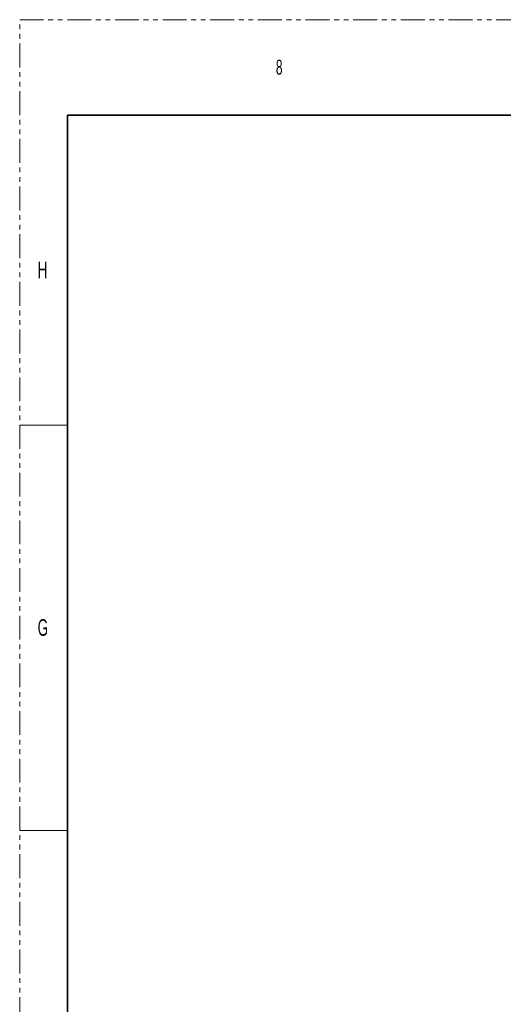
# Model space of a CAD drawing. Header units: millimetres. Extents: x 0 to 1118, y 0 to 864.
# Tile 35 of 256: x 0 to 129, y 601 to 864. Entities that reach past the tile are written whole.
import ezdxf

# ---------------------------------------------------------------- set-up
doc = ezdxf.new("R2010")
doc.units = ezdxf.units.MM
doc.linetypes.add('PHANTOM', pattern=[12.7, 6.35, -1.27, 1.27, -1.27, 1.27, -1.27])
doc.styles.add('SLDTEXTSTYLE4', font='TXT', dxfattribs={"width": 0.6})

msp = doc.modelspace()

# ---------------------------------------------------------------- linework, layer by layer
at = {"color": 7, "linetype": 'PHANTOM', "lineweight": 18}
for p, q in [((0, 0), (0, 863.6)), ((0, 863.6), (1117.6, 863.6))]:
    msp.add_line(p, q, dxfattribs=at)
at = {"color": 7, "linetype": 'Continuous', "lineweight": 35}
for q in [(12.7, 25.4), (1104.9, 838.2)]:
    msp.add_line((12.7, 838.2), q, dxfattribs=at)
at = {"color": 7, "linetype": 'Continuous', "lineweight": 18}
for p, q in [((0, 755.65), (12.7, 755.65)), ((0, 647.7), (12.7, 647.7))]:
    msp.add_line(p, q, dxfattribs=at)

# ---------------------------------------------------------------- texts
at = {"color": 7, "linetype": 'Continuous', "lineweight": 0, "attachment_point": 1, "style": 'SLDTEXTSTYLE4'}
for s, insert, char_height in [('8', (68.2625, 852.9292), 3.9688), ('H', (4.7942, 799.1977), 4.445), ('G', (4.7942, 703.9477), 4.445)]:
    msp.add_mtext(s, dxfattribs=dict(at, insert=insert, char_height=char_height))

doc.saveas('drawing.dxf')
